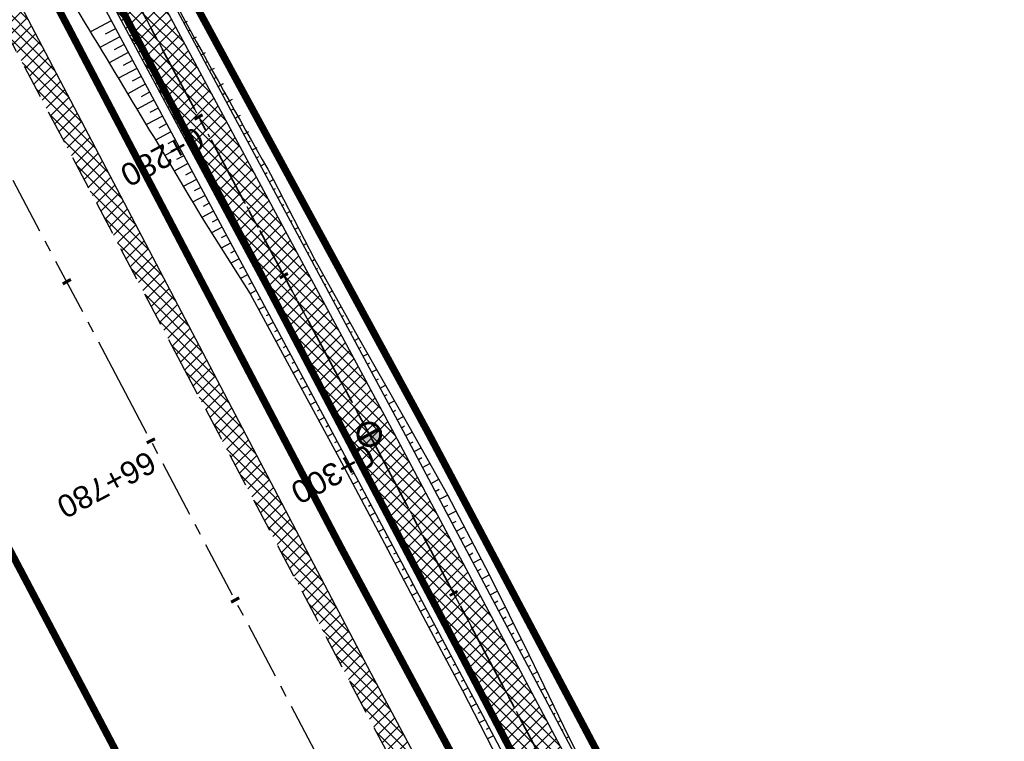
# Model space of a CAD drawing. Header units: metres. Extents: x 7529682 to 7533751, y 5721195 to 5727842.
# Tile 164 of 179: x 7529838 to 7529893, y 5727515 to 5727555. Entities that reach past the tile are written whole.
import ezdxf

# ---------------------------------------------------------------- set-up
doc = ezdxf.new("R2010")
doc.units = ezdxf.units.M
for name, pattern in [('817-dzialki-09-05-04$0$HIDDEN', [0.375, 0.25, -0.125]), ('ACAD_ISO05W100', [33, 24, -3, 0, -3, 0, -3]), ('CENTER', [50.8, 31.75, -6.35, 6.35, -6.35]), ('CENTER2', [28.575, 19.05, -3.175, 3.175, -3.175]), ('HIDDEN', [9.525, 6.35, -3.175])]:
    doc.linetypes.add(name, pattern=pattern)
for name, color, linetype in [('C-DROGI-SYTUACJA', 7, 'Continuous'), ('C-DROGI-SYTUACJA-ETYKIETY', 7, 'Continuous'), ('D-hatch-pobocza', 131, 'Continuous'), ('D-pobocza', 60, 'Continuous'), ('D-rowy', 160, 'Continuous'), ('D-skarpa', 2, 'Continuous'), ('D-skarpa-kreskowanie', 2, 'Continuous')]:
    doc.layers.add(name, color=color, linetype=linetype)
for name, color, linetype, lineweight, true_color in [('D-ewidencja-numery', 7, 'Continuous', 50, 0x40ff00), ('D-hatch-ciag-pieszo-rowerowy', 7, 'Continuous', 13, 0xff9f80), ('D-LR-etap-III', 7, '817-dzialki-09-05-04$0$HIDDEN', 50, 0x00008f)]:
    doc.layers.add(name, color=color, linetype=linetype, lineweight=lineweight, true_color=true_color)
for name, color, linetype, lineweight in [('D-krawędzie', 3, 'Continuous', 30), ('D-obrzeża', 2, 'Continuous', 30), ('D-oś', 10, 'CENTER', 30), ('D-pas-drogowy', 7, 'ACAD_ISO05W100', 50)]:
    doc.layers.add(name, color=color, linetype=linetype, lineweight=lineweight)
doc.layers.add('poprzeczki', color=7, linetype='Continuous', true_color=0x0000c7)
doc.styles.get("Standard").update_dxf_attribs({"font": 'arial.ttf'})
pattern_1 = [(45, (0, 0), (-0.33675960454, 0.33675960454), []), (135, (0, 0), (-0.33675960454, -0.33675960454), [])]

# ---------------------------------------------------------------- blocks, each defined once
blk = doc.blocks.new('AeccTickLine')
at = {"color": 0, "linetype": 'ByBlock', "lineweight": -2}
blk.add_line((0, 1), (0, -1), dxfattribs=at)
blk = doc.blocks.new('kilometraz')
at = {"linetype": 'ByBlock', "lineweight": -2}
blk.add_hatch(color=0, dxfattribs=at).paths.add_polyline_path([(0, -0.28125, 0.41421356), (0.28125, 0, 0.41421356), (0, 0.28125)])
at = {"color": 0, "linetype": 'ByBlock', "lineweight": -2}
blk.add_line((0, 0.28125), (0, -0.28125), dxfattribs=at)
blk.add_circle((0, 0), 0.28125, dxfattribs=at)

msp = doc.modelspace()

# ---------------------------------------------------------------- hatches: boundary and pattern name
at = {"layer": 'D-hatch-ciag-pieszo-rowerowy'}
h = msp.add_hatch(dxfattribs=at)
h.set_pattern_fill('ANSI37', color=256, scale=0.15, style=0)
h.set_pattern_definition(pattern_1)
edge = h.paths.add_edge_path()
edge.add_line((7529794.958, 5727650.503), (7529776.019, 5727686.408))
edge.add_line((7529776.019, 5727686.408), (7529748.844, 5727737.805))
edge.add_line((7529748.844, 5727737.805), (7529744.118, 5727746.741))
edge.add_arc((7529726.438, 5727737.391), 20, 27.8727, 44.2965)
edge.add_line((7529740.753, 5727751.358), (7529739.549, 5727752.592))
edge.add_arc((7529753.864, 5727766.559), 20, 207.9018, 224.2965, ccw=False)
edge.add_line((7529736.189, 5727757.2), (7529717.235, 5727792.995))
edge.add_line((7529717.235, 5727792.995), (7529715.008, 5727791.858))
edge.add_line((7529715.008, 5727791.858), (7529734.148, 5727755.712))
edge.add_arc((7529751.823, 5727765.071), 20, 207.9018, 224.2965)
edge.add_line((7529737.508, 5727751.104), (7529738.712, 5727749.87))
edge.add_arc((7529724.397, 5727735.903), 20, 27.8728, 44.2965, ccw=False)
edge.add_line((7529742.077, 5727745.253), (7529746.633, 5727736.639))
edge.add_line((7529746.633, 5727736.639), (7529773.808, 5727685.242))
edge.add_line((7529773.808, 5727685.242), (7529792.751, 5727649.328))
edge.add_line((7529792.751, 5727649.328), (7529811.281, 5727614.82))
edge.add_line((7529811.281, 5727614.82), (7529836.657, 5727568.297))
edge.add_line((7529836.657, 5727568.297), (7529856.555, 5727531.255))
edge.add_line((7529856.555, 5727531.255), (7529859.536, 5727525.637))
edge.add_line((7529859.536, 5727525.637), (7529862.565, 5727525.262))
edge.add_line((7529862.565, 5727525.262), (7529858.761, 5727532.432))
edge.add_line((7529858.761, 5727532.432), (7529838.856, 5727569.487))
edge.add_line((7529838.856, 5727569.487), (7529813.479, 5727616.01))
edge.add_line((7529813.479, 5727616.01), (7529794.958, 5727650.503))
h = msp.add_hatch(dxfattribs=at)
h.set_pattern_fill('ANSI37', color=256, scale=0.15, style=0)
h.set_pattern_definition(pattern_1)
h.paths.add_polyline_path([(7529994.115, 5727270.039), (7529996.409, 5727271.048), (7529995.888, 5727272.04), (7529987.333, 5727287.9), (7529970.791, 5727319.398), (7529945.39, 5727367.318), (7529919.647, 5727417.711), (7529903.693, 5727447.921), (7529879.894, 5727492.595), (7529862.565, 5727525.262), (7529859.536, 5727525.637), (7529877.686, 5727491.422), (7529901.485, 5727446.75), (7529917.429, 5727416.559), (7529943.172, 5727366.164), (7529968.58, 5727318.231), (7529985.127, 5727286.725), (7529993.681, 5727270.865)])
at = {"layer": 'D-hatch-pobocza'}
h = msp.add_hatch(dxfattribs=at)
h.set_pattern_fill('ANSI37', color=256, scale=0.15, style=0)
h.set_pattern_definition(pattern_1)
h.paths.add_polyline_path([(7529905.34, 5727429.09), (7529892.28, 5727453.58), (7529881.53, 5727473.69), (7529872.27, 5727491.4), (7529857.46, 5727519.14), (7529841.38, 5727549.79), (7529827.75, 5727575.78), (7529816.4, 5727596.89), (7529800.43, 5727627.4), (7529788.07, 5727650.98), (7529775.85, 5727673.83), (7529761.3, 5727701.31), (7529749.89, 5727722.83), (7529745.5, 5727731.66), (7529738.971, 5727744.085), (7529737.465, 5727743.316), (7529742.213, 5727734.302), (7529762.326, 5727696.274), (7529777.785, 5727667.006), (7529799.322, 5727626.3), (7529822.193, 5727583.156), (7529846.924, 5727536.347), (7529864.752, 5727502.663), (7529900.459, 5727434.965), (7529935.352, 5727369.308), (7529971.476, 5727300.786), (7529988.361, 5727268.841), (7529990.28, 5727268.6), (7529990.329, 5727268.617), (7529981.66, 5727284.96), (7529968.42, 5727309.6), (7529956.4, 5727332.85), (7529943.52, 5727357.04), (7529932.32, 5727378.32), (7529916.68, 5727408.01)])

# ---------------------------------------------------------------- linework, layer by layer
at = {"layer": 'C-DROGI-SYTUACJA', "color": 10, "linetype": 'CENTER2', "lineweight": 35, "ltscale": 0.2}
msp.add_lwpolyline([(7529714.301, 5727795.865), (7529735.169, 5727756.456, 0.071658), (7529738.529, 5727751.848), (7529739.732, 5727750.614, -0.071785), (7529743.098, 5727745.997), (7529747.739, 5727737.221), (7529774.913, 5727685.825), (7529793.855, 5727649.915), (7529812.38, 5727615.415), (7529837.757, 5727568.892), (7529857.658, 5727531.843), (7529878.79, 5727492.008), (7529902.589, 5727447.335), (7529918.538, 5727417.135), (7529944.281, 5727366.741), (7529969.685, 5727318.815), (7529986.23, 5727287.312), (7529994.785, 5727271.452), (7530014.919, 5727233.118)], format="xyb", dxfattribs=at)
at = {"layer": 'D-ewidencja-numery', "color": 12, "ltscale": 15, "true_color": 0xc70000}
msp.add_lwpolyline([(7529715.573, 5727792.968), (7529717.68, 5727794.024), (7529736.275, 5727758.647), (7529744.511, 5727750.406), (7529750.283, 5727738.55), (7529777.109, 5727687.569), (7529796.515, 5727651.33), (7529814.938, 5727616.793), (7529839.007, 5727572.304), (7529860.618, 5727532.509), (7529882.349, 5727491.504), (7529904.865, 5727449.096), (7529920.747, 5727418.885), (7529946.677, 5727368.547), (7529972.025, 5727320.573), (7529987.74, 5727290.153), (7529996.497, 5727273.662), (7530017.541, 5727234.203)], dxfattribs=at)
at = {"layer": 'D-krawędzie', "linetype": 'HIDDEN', "ltscale": 0.3}
msp.add_lwpolyline([(7529737.465, 5727743.316), (7529742.213, 5727734.302), (7529762.326, 5727696.274), (7529777.785, 5727667.006), (7529799.322, 5727626.3), (7529822.193, 5727583.156), (7529846.924, 5727536.347), (7529864.752, 5727502.663), (7529900.459, 5727434.965), (7529935.352, 5727369.308), (7529971.476, 5727300.786), (7530006.702, 5727234.141), (7530044.198, 5727163.133), (7530082.89, 5727090.2), (7530098.687, 5727060.362), (7530131.998, 5726997.21), (7530163.822, 5726937.097), (7530204.081, 5726861.013), (7530247.82, 5726778.438), (7530252.22, 5726770.26), (7530259.735, 5726756.9), (7530263.782, 5726749.287), (7530270.196, 5726737.096)], dxfattribs=at)
at = {"layer": 'D-LR-etap-III', "ltscale": 10, "flags": 128}
msp.add_lwpolyline([(7531750.474, 5723895.103, 0.4, 0.4, 0), (7531750.505, 5723895.13, 0.4, 0.4, 0), (7531682.71, 5724022.92, 0.4, 0.4, 0), (7531619.177, 5724147.204, 0.4, 0.4, 0), (7531592.309, 5724198.489, 0.4, 0.4, 0), (7531553.264, 5724272.919, 0.4, 0.4, 0), (7531504.02, 5724366.79, 0.4, 0.4, 0), (7531482.09, 5724407.62, 0.4, 0.4, 0), (7531412.35, 5724541.183, 0.4, 0.4, 0), (7531388.464, 5724586.93, 0.4, 0.4, 0), (7531345.12, 5724669.94, 0.4, 0.4, 0), (7531127.66, 5725081.67, 0.4, 0.4, 0), (7531059.253, 5725211.041, 0.4, 0.4, 0), (7531008.007, 5725307.954, 0.4, 0.4, 0), (7530964.182, 5725390.836, 0.4, 0.4, 0), (7530914.557, 5725484.684, 0.4, 0.4, 0), (7530865.243, 5725577.494, 0.4, 0.4, 0), (7530840.085, 5725624.059, 0.4, 0.4, 0), (7530802.56, 5725694.925, 0.4, 0.4, 0), (7530755.54, 5725787.51, 0.4, 0.4, 0), (7530708.718, 5725876.303, 0.4, 0.4, 0), (7530695.12, 5725902.09, 0.4, 0.4, 0), (7530642.914, 5726001.078, 0.4, 0.4, 0), (7530634.935, 5726016.147, 0.4, 0.4, 0), (7530610.82, 5726061.93, 0.4, 0.4, 0), (7530610.82, 5726061.93, 0.4, 0.4, 0), (7530607.21, 5726063.51, 0.4, 0.4, 0), (7530597.42, 5726080.68, 0.4, 0.4, 0), (7530591.16, 5726088.44, 0.4, 0.4, 0), (7530581.28, 5726107.21, 0.4, 0.4, 0), (7530571.29, 5726130.56, 0.4, 0.4, 0), (7530549.555, 5726171.527, 0.4, 0.4, 0), (7530531.014, 5726206.474, 0.4, 0.4, 0), (7530516.461, 5726236.017, 0.4, 0.4, 0), (7530500.799, 5726266.141, 0.4, 0.4, 0), (7530491.35, 5726283.94, 0.4, 0.4, 0), (7530482.4, 5726303.41, 0.4, 0.4, 0), (7530482.4, 5726303.41, 0.4, 0.4, 0), (7530450.41, 5726357.28, 0.4, 0.4, 0), (7530397.759, 5726458.5, 0.4, 0.4, 0), (7530334.708, 5726583.665, 0.4, 0.4, 0), (7530303.939, 5726645.168, 0.4, 0.4, 0), (7530300.51, 5726651.778, 0.4, 0.4, 0), (7530289.214, 5726671.967, 0.4, 0.4, 0), (7530281.54, 5726685.57, 0.4, 0.4, 0), (7530261.371, 5726724.163, 0.4, 0.4, 0), (7530254.03, 5726738.21, 0.4, 0.4, 0), (7530197.22, 5726845.06, 0.4, 0.4, 0), (7530194.71, 5726849.15, 0.4, 0.4, 0), (7530195.92, 5726850.75, 0.4, 0.4, 0), (7530170.547, 5726892.961, 0.4, 0.4, 0), (7530143.175, 5726945.066, 0.4, 0.4, 0), (7530105.06, 5727018.32, 0.4, 0.4, 0), (7530100.06, 5727027.16, 0.4, 0.4, 0), (7530062.319, 5727099.625, 0.4, 0.4, 0), (7530015.379, 5727189.42, 0.4, 0.4, 0), (7529983.208, 5727250.207, 0.4, 0.4, 0), (7529953.284, 5727306.747, 0.4, 0.4, 0), (7529900.671, 5727406.159, 0.4, 0.4, 0), (7529890.63, 5727425.131, 0.4, 0.4, 0), (7529875.155, 5727454.426, 0.4, 0.4, 0), (7529857.56, 5727487.787, 0.4, 0.4, 0), (7529835.194, 5727530.193, 0.4, 0.4, 0), (7529811.741, 5727574.662, 0.4, 0.4, 0), (7529792.102, 5727611.923, 0.4, 0.4, 0), (7529768.066, 5727657.47, 0.4, 0.4, 0), (7529755.211, 5727682.131, 0.4, 0.4, 0), (7529753.31, 5727681.13, 0.4, 0.4, 0), (7529739.21, 5727707.77, 0.4, 0.4, 0), (7529735.395, 5727711.252, 0.4, 0.4, 0), (7529725.42, 5727730.2, 0.4, 0.4, 0), (7529723.55, 5727729.88, 0.4, 0.4, 0), (7529695.567, 5727782.932, 0.4, 0.4, 0), (7529717.68, 5727794.024, 0.4, 0.4, 0), (7529736.275, 5727758.647, 0.4, 0.4, 0), (7529736.275, 5727758.647, 0.4, 0.4, 0), (7529744.511, 5727750.406, 0.4, 0.4, 0), (7529744.511, 5727750.406, 0.4, 0.4, 0), (7529750.283, 5727738.55, 0.4, 0.4, 0), (7529777.109, 5727687.569, 0.4, 0.4, 0), (7529796.515, 5727651.33, 0.4, 0.4, 0), (7529814.938, 5727616.793, 0.4, 0.4, 0), (7529839.007, 5727572.304, 0.4, 0.4, 0), (7529860.618, 5727532.509, 0.4, 0.4, 0), (7529882.349, 5727491.504, 0.4, 0.4, 0), (7529904.865, 5727449.096, 0.4, 0.4, 0), (7529920.747, 5727418.885, 0.4, 0.4, 0), (7529946.677, 5727368.547, 0.4, 0.4, 0), (7529972.025, 5727320.573, 0.4, 0.4, 0), (7529987.74, 5727290.153, 0.4, 0.4, 0), (7529996.497, 5727273.662, 0.4, 0.4, 0), (7530017.541, 5727234.203, 0.4, 0.4, 0), (7530033.054, 5727204.864, 0.4, 0.4, 0), (7530051.623, 5727170.223, 0.4, 0.4, 0), (7530069.277, 5727137.016, 0.4, 0.4, 0), (7530089.385, 5727097.534, 0.4, 0.4, 0), (7530109.713, 5727060.747, 0.4, 0.4, 0), (7530136.77, 5727011.64, 0.4, 0.4, 0), (7530162.447, 5726962.744, 0.4, 0.4, 0), (7530187.674, 5726916.992, 0.4, 0.4, 0), (7530207.821, 5726879.335, 0.4, 0.4, 0), (7530230.626, 5726834.519, 0.4, 0.4, 0), (7530262.288, 5726776.618, 0.4, 0.4, 0), (7530277.51, 5726760.213, 0.4, 0.4, 0), (7530286.037, 5726744.107, 0.4, 0.4, 0), (7530288.097, 5726735.884, 0.4, 0.4, 0), (7530290.394, 5726725.047, 0.4, 0.4, 0), (7530296.177, 5726713.583, 0.4, 0.4, 0), (7530302.726, 5726701.182, 0.4, 0.4, 0), (7530325.685, 5726657.466, 0.4, 0.4, 0), (7530343.244, 5726623.649, 0.4, 0.4, 0), (7530360.23, 5726591.747, 0.4, 0.4, 0), (7530383.209, 5726548.059, 0.4, 0.4, 0), (7530406.018, 5726503.606, 0.4, 0.4, 0), (7530427.465, 5726462.62, 0.4, 0.4, 0), (7530447.928, 5726424.388, 0.4, 0.4, 0), (7530471.127, 5726379.921, 0.4, 0.4, 0), (7530490.501, 5726343.033, 0.4, 0.4, 0), (7530509.499, 5726306.733, 0.4, 0.4, 0), (7530529.89, 5726267.244, 0.4, 0.4, 0), (7530543.852, 5726238.99, 0.4, 0.4, 0), (7530554.809, 5726218.944, 0.4, 0.4, 0), (7530559.027, 5726212.223, 0.4, 0.4, 0), (7530563.061, 5726206.41, 0.4, 0.4, 0), (7530566.934, 5726200.464, 0.4, 0.4, 0), (7530569.771, 5726194.902, 0.4, 0.4, 0), (7530571.473, 5726191.282, 0.4, 0.4, 0), (7530572.839, 5726188.025, 0.4, 0.4, 0), (7530575.295, 5726182.035, 0.4, 0.4, 0), (7530579.737, 5726173.306, 0.4, 0.4, 0), (7530583.3, 5726167.41, 0.4, 0.4, 0), (7530593.4, 5726163.33, 0.4, 0.4, 0), (7530598.618, 5726155.264, 0.4, 0.4, 0), (7530608.258, 5726140.497, 0.4, 0.4, 0), (7530603.27, 5726136.83, 0.4, 0.4, 0), (7530606.53, 5726131.84, 0.4, 0.4, 0), (7530604.239, 5726124.217, 0.4, 0.4, 0), (7530605.847, 5726121.63, 0.4, 0.4, 0), (7530608.972, 5726116.164, 0.4, 0.4, 0), (7530618.114, 5726097.791, 0.4, 0.4, 0), (7530651.213, 5726034.96, 0.4, 0.4, 0), (7530670.244, 5725998.611, 0.4, 0.4, 0), (7530698.075, 5725945.953, 0.4, 0.4, 0), (7530716.506, 5725911.305, 0.4, 0.4, 0), (7530735.223, 5725875.667, 0.4, 0.4, 0), (7530752.504, 5725842.155, 0.4, 0.4, 0), (7530778.311, 5725793.501, 0.4, 0.4, 0), (7530797.5, 5725756.382, 0.4, 0.4, 0), (7530812.519, 5725728.289, 0.4, 0.4, 0), (7530820.039, 5725713.16, 0.4, 0.4, 0), (7530822.422, 5725710.194, 0.4, 0.4, 0), (7530833.155, 5725688.801, 0.4, 0.4, 0), (7530849.629, 5725656.159, 0.4, 0.4, 0), (7530867.983, 5725621.964, 0.4, 0.4, 0), (7530872.63, 5725612.888, 0.4, 0.4, 0), (7530880.354, 5725597.595, 0.4, 0.4, 0), (7530883.839, 5725593.389, 0.4, 0.4, 0), (7530891.782, 5725587.763, 0.4, 0.4, 0), (7530895.039, 5725584.281, 0.4, 0.4, 0), (7530897.034, 5725580.941, 0.4, 0.4, 0), (7530900.952, 5725579.946, 0.4, 0.4, 0), (7530904.81, 5725571.977, 0.4, 0.4, 0), (7530903.682, 5725568.566, 0.4, 0.4, 0), (7530908.901, 5725558.845, 0.4, 0.4, 0), (7530910.252, 5725545.672, 0.4, 0.4, 0), (7530912.873, 5725538.646, 0.4, 0.4, 0), (7530945.278, 5725478.464, 0.4, 0.4, 0), (7530959.692, 5725450.246, 0.4, 0.4, 0), (7531002.827, 5725368.192, 0.4, 0.4, 0), (7531044.704, 5725290.314, 0.4, 0.4, 0), (7531064.099, 5725253.213, 0.4, 0.4, 0), (7531083.01, 5725216.678, 0.4, 0.4, 0), (7531113.013, 5725158.466, 0.4, 0.4, 0), (7531137.364, 5725113.071, 0.4, 0.4, 0), (7531150.831, 5725086.712, 0.4, 0.4, 0), (7531159.746, 5725076.641, 0.4, 0.4, 0), (7531166.31, 5725074.58, 0.4, 0.4, 0), (7531172.29, 5725062.58, 0.4, 0.4, 0), (7531170.59, 5725055.606, 0.4, 0.4, 0), (7531173.733, 5725044.081, 0.4, 0.4, 0), (7531215.342, 5724964.86, 0.4, 0.4, 0), (7531238.054, 5724921.685, 0.4, 0.4, 0), (7531262.39, 5724875.283, 0.4, 0.4, 0), (7531295.587, 5724811.266, 0.4, 0.4, 0), (7531348.488, 5724712.363, 0.4, 0.4, 0), (7531363.741, 5724682.684, 0.4, 0.4, 0), (7531366.987, 5724675.865, 0.4, 0.4, 0), (7531382.541, 5724646.111, 0.4, 0.4, 0), (7531401.299, 5724610.875, 0.4, 0.4, 0), (7531428.965, 5724558.862, 0.4, 0.4, 0), (7531449.111, 5724520.398, 0.4, 0.4, 0), (7531477.293, 5724465.831, 0.4, 0.4, 0), (7531500.996, 5724421.113, 0.4, 0.4, 0), (7531512.122, 5724400.549, 0.4, 0.4, 0), (7531513.782, 5724396.757, 0.4, 0.4, 0), (7531526.32, 5724379.39, 0.4, 0.4, 0), (7531566.784, 5724302.736, 0.4, 0.4, 0), (7531612.277, 5724225.61, 0.4, 0.4, 0), (7531620.493, 5724210.548, 0.4, 0.4, 0), (7531631.578, 5724196.258, 0.4, 0.4, 0), (7531653.484, 5724152.434, 0.4, 0.4, 0), (7531661.151, 5724128.494, 0.4, 0.4, 0), (7531673.881, 5724101.186, 0.4, 0.4, 0), (7531684.691, 5724081.184, 0.4, 0.4, 0), (7531699.212, 5724051.17, 0.4, 0.4, 0), (7531704.034, 5724040.584, 0.4, 0.4, 0), (7531704.034, 5724040.584, 0.4, 0.4, 0), (7531703.913, 5724037.17, 0.4, 0.4, 0), (7531736.42, 5723969.232, 0.4, 0.4, 0), (7531738.285, 5723967.699, 0.4, 0.4, 0), (7531742.181, 5723962.346, 0.4, 0.4, 0), (7531744.286, 5723958.616, 0.4, 0.4, 0), (7531755.393, 5723944.193, 0.4, 0.4, 0), (7531758.69, 5723936.76, 0.4, 0.4, 0), (7531780.08, 5723929.25, 0.4, 0.4, 0), (7531792.612, 5723906.338, 0.4, 0.4, 0), (7531792.612, 5723906.338, 0.4, 0.4, 0), (7531756.962, 5723883.055, 0.4, 0.4, 0), (7531750.46, 5723895.13, 0.4, 0.4, 0), (7531750.46, 5723895.13, 0, 0, 0)], format="xyseb", dxfattribs=at)
at = {"layer": 'D-obrzeża'}
for points in [[(7529996.408, 5727271.05), (7529995.888, 5727272.04), (7529987.333, 5727287.9), (7529970.791, 5727319.398), (7529945.39, 5727367.318), (7529919.647, 5727417.711), (7529903.693, 5727447.921), (7529879.894, 5727492.595), (7529858.761, 5727532.432), (7529838.856, 5727569.487), (7529813.479, 5727616.01), (7529794.958, 5727650.503), (7529776.019, 5727686.408), (7529748.844, 5727737.805), (7529744.118, 5727746.741, 0.071785), (7529740.753, 5727751.358), (7529739.549, 5727752.592, -0.071658), (7529736.189, 5727757.2), (7529717.235, 5727792.995)], [(7530013.813, 5727232.534), (7529993.681, 5727270.865), (7529985.127, 5727286.725), (7529968.58, 5727318.231), (7529943.172, 5727366.164), (7529917.429, 5727416.559), (7529901.485, 5727446.75), (7529877.686, 5727491.422), (7529856.555, 5727531.255), (7529836.657, 5727568.297), (7529811.281, 5727614.82), (7529792.751, 5727649.328), (7529773.808, 5727685.242), (7529746.633, 5727736.639), (7529746.633, 5727736.639), (7529742.077, 5727745.253, 0.071785), (7529738.712, 5727749.87), (7529737.508, 5727751.104, -0.071658), (7529734.148, 5727755.712), (7529715.008, 5727791.858)]]:
    msp.add_lwpolyline(points, format="xyb", dxfattribs=at)
at = {"layer": 'D-oś', "ltscale": 0.1}
msp.add_lwpolyline([(7530260.688, 5726747.65), (7530256.664, 5726755.22), (7530249.153, 5726768.573), (7530244.732, 5726776.79), (7530200.988, 5726859.376), (7530160.728, 5726935.459), (7530128.903, 5726995.575), (7530095.593, 5727058.727), (7530079.798, 5727088.56), (7530041.105, 5727161.496), (7530003.607, 5727232.506), (7529968.381, 5727299.153), (7529932.259, 5727367.671), (7529897.365, 5727433.327), (7529861.657, 5727501.028), (7529843.829, 5727534.712), (7529819.1, 5727581.518), (7529796.228, 5727624.663), (7529774.69, 5727665.371), (7529759.232, 5727694.637), (7529739.12, 5727732.663), (7529700.238, 5727806.043)], dxfattribs=at)
at = {"layer": 'D-oś', "ltscale": 0.03}
msp.add_lwpolyline([(7529714.301, 5727795.865), (7529735.169, 5727756.456, 0.071658), (7529738.529, 5727751.848), (7529739.732, 5727750.614, -0.071785), (7529743.098, 5727745.997), (7529747.739, 5727737.221), (7529774.913, 5727685.825), (7529793.855, 5727649.915), (7529812.38, 5727615.415), (7529837.757, 5727568.892), (7529857.658, 5727531.843), (7529878.79, 5727492.008), (7529902.589, 5727447.335), (7529918.538, 5727417.135), (7529944.281, 5727366.741), (7529969.685, 5727318.815), (7529986.23, 5727287.312), (7529994.785, 5727271.452), (7530014.919, 5727233.118)], format="xyb", dxfattribs=at)
at = {"layer": 'D-pas-drogowy', "ltscale": 0.2, "flags": 128}
msp.add_lwpolyline([(7531633.019, 5724182.834, 0.4, 0.4, 0), (7531617.559, 5724211.608, 0.4, 0.4, 0), (7531566.784, 5724302.736, 0.4, 0.4, 0), (7531538.419, 5724356.47, 0.4, 0.4, 0), (7531526.32, 5724379.39, 0.4, 0.4, 0), (7531516.102, 5724393.607, 0.4, 0.4, 0.001485), (7531513.78, 5724396.838, 0.4, 0.4, 0), (7531501.87, 5724413.41, 0.4, 0.4, 0), (7531474.926, 5724464.508, 0.4, 0.4, 0), (7531446.2, 5724518.992, 0.4, 0.4, 0), (7531424.962, 5724559.262, 0.4, 0.4, 0), (7531398.444, 5724609.566, 0.4, 0.4, 0), (7531379.647, 5724645.216, 0.4, 0.4, 0), (7531365.23, 5724672.56, 0.4, 0.4, 0), (7531341.306, 5724717.915, 0.4, 0.4, 0), (7531312.9, 5724771.789, 0.4, 0.4, 0), (7531292.591, 5724810.307, 0.4, 0.4, 0), (7531259.392, 5724873.271, 0.4, 0.4, 0), (7531233.74, 5724921.923, 0.4, 0.4, 0), (7531203.073, 5724980.092, 0.4, 0.4, 0), (7531173.471, 5725036.225, 0.4, 0.4, 0), (7531168.27, 5725046.09, 0.4, 0.4, 0), (7531172.29, 5725062.58, 0.4, 0.4, 0), (7531166.31, 5725074.58, 0.4, 0.4, 0), (7531150.32, 5725079.6, 0.4, 0.4, 0), (7531141.5, 5725096.43, 0.4, 0.4, 0), (7531109.312, 5725157.814, 0.4, 0.4, 0), (7531086.641, 5725201.048, 0.4, 0.4, 0), (7531059.198, 5725253.384, 0.4, 0.4, 0), (7531028.207, 5725312.489, 0.4, 0.4, 0), (7530999.105, 5725367.99, 0.4, 0.4, 0), (7530956.248, 5725449.725, 0.4, 0.4, 0), (7530924.398, 5725510.464, 0.4, 0.4, 0), (7530897.51, 5725561.74, 0.4, 0.4, 0), (7530894.46, 5725566.14, 0.4, 0.4, 0), (7530892.16, 5725570.49, 0.4, 0.4, 0), (7530869.363, 5725613.307, 0.4, 0.4, 0), (7530861.694, 5725627.705, 0.4, 0.4, 0), (7530852.74, 5725644.52, 0.4, 0.4, 0), (7530831.51, 5725684.2, 0.4, 0.4, 0), (7530811.13, 5725722.52, 0.4, 0.4, 0), (7530792.348, 5725757.941, 0.4, 0.4, 0), (7530768.03, 5725803.8, 0.4, 0.4, 0), (7530748.769, 5725840.179, 0.4, 0.4, 0), (7530727.7, 5725879.97, 0.4, 0.4, 0), (7530712.098, 5725909.545, 0.4, 0.4, 0), (7530693.644, 5725944.645, 0.4, 0.4, 0), (7530665.702, 5725997.539, 0.4, 0.4, 0), (7530641.76, 5726042.88, 0.4, 0.4, 0), (7530616.5, 5726091.48, 0.4, 0.4, 0), (7530604.628, 5726114.32, 0.4, 0.4, -0.007763), (7530602.5, 5726118.43, 0.4, 0.4, 0), (7530603.992, 5726123.395, 0.4, 0.4, 0), (7530606.53, 5726131.84, 0.4, 0.4, 0), (7530603.27, 5726136.83, 0.4, 0.4, 0), (7530593.776, 5726151.369, 0.4, 0.4, 0), (7530590.203, 5726156.84, 0.4, 0.4, 0), (7530583.3, 5726167.41, 0.4, 0.4, 0), (7530580.578, 5726170.428, 0.4, 0.4, 0), (7530575.85, 5726175.67, 0.4, 0.4, 0), (7530569.01, 5726186.66, 0.4, 0.4, 0), (7530562.555, 5726199.189, 0.4, 0.4, 0), (7530555.67, 5726211.39, 0.4, 0.4, 0), (7530548.29, 5726224.23, 0.4, 0.4, 0), (7530540.58, 5726237.71, 0.4, 0.4, 0), (7530532.68, 5726252.65, 0.4, 0.4, 0), (7530524.06, 5726269.35, 0.4, 0.4, 0), (7530502.82, 5726309.91, 0.4, 0.4, 0), (7530488.83, 5726336.63, 0.4, 0.4, 0), (7530466.03, 5726380.16, 0.4, 0.4, 0), (7530438.47, 5726432.77, 0.4, 0.4, 0), (7530424.53, 5726459.09, 0.4, 0.4, 0), (7530401.63, 5726502.97, 0.4, 0.4, 0), (7530383.38, 5726538.06, 0.4, 0.4, 0), (7530353.97, 5726593.52, 0.4, 0.4, 0), (7530338.47, 5726622.74, 0.4, 0.4, 0), (7530322.01, 5726653.88, 0.4, 0.4, 0), (7530297.54, 5726700.33, 0.4, 0.4, 0), (7530287.38, 5726719.6, 0.4, 0.4, 0), (7530285.95, 5726722.316, 0.4, 0.4, 0), (7530280.26, 5726733.12, 0.4, 0.4, 0), (7530266.73, 5726758.74, 0.4, 0.4, 0), (7530260.42, 5726770.47, 0.4, 0.4, 0), (7530253.25, 5726783.82, 0.4, 0.4, 0), (7530244.95, 5726799.33, 0.4, 0.4, 0), (7530239.39, 5726808.49, 0.4, 0.4, 0), (7530238.29, 5726807.9, 0.4, 0.4, 0), (7530218.11, 5726850.67, 0.4, 0.4, 0), (7530175.907, 5726928.168, 0.4, 0.4, 0), (7530096.68, 5727076.15, 0.4, 0.4, 0), (7530094.68, 5727079.89, 0.4, 0.4, 0), (7530064.597, 5727135.523, 0.4, 0.4, 0), (7530046.731, 5727168.892, 0.4, 0.4, 0), (7530025.803, 5727208.461, 0.4, 0.4, 0), (7530012.847, 5727232.979, 0.4, 0.4, 0), (7529994.15, 5727268.45, 0.4, 0.4, 0), (7529981.671, 5727291.93, 0.4, 0.4, 0), (7529949.89, 5727351.73, 0.4, 0.4, 0), (7529924.75, 5727399.03, 0.4, 0.4, 0), (7529915.516, 5727417.1, 0.4, 0.4, 0), (7529885.83, 5727475.19, 0.4, 0.4, 0), (7529862.56, 5727519.97, 0.4, 0.4, 0), (7529852.985, 5727538.191, 0.4, 0.4, 0), (7529836.513, 5727569.511, 0.4, 0.4, 0), (7529815.369, 5727609.141, 0.4, 0.4, 0), (7529792.795, 5727651.247, 0.4, 0.4, 0), (7529774.199, 5727685.858, 0.4, 0.4, 0), (7529746.966, 5727736.059, 0.4, 0.4, 0), (7529733.92, 5727757.62, 0.4, 0.4, 0), (7529708.607, 5727806.389, 0.4, 0.4, 0), (7529688.492, 5727796.345, 0.4, 0.4, 0), (7529723.55, 5727729.88, 0.4, 0.4, 0), (7529725.42, 5727730.2, 0.4, 0.4, 0), (7529735.38, 5727711.28, 0.4, 0.4, 0), (7529739.21, 5727707.77, 0.4, 0.4, 0), (7529753.31, 5727681.13, 0.4, 0.4, 0), (7529755.178, 5727682.114, 0.4, 0.4, 0), (7529792.102, 5727611.923, 0.4, 0.4, 0), (7529811.741, 5727574.662, 0.4, 0.4, 0), (7529835.194, 5727530.193, 0.4, 0.4, 0), (7529857.56, 5727487.787, 0.4, 0.4, 0), (7529875.155, 5727454.426, 0.4, 0.4, 0), (7529890.63, 5727425.131, 0.4, 0.4, 0), (7529900.671, 5727406.159, 0.4, 0.4, 0), (7529953.284, 5727306.747, 0.4, 0.4, 0), (7529983.208, 5727250.207, 0.4, 0.4, 0), (7530015.379, 5727189.42, 0.4, 0.4, 0), (7530062.319, 5727099.625, 0.4, 0.4, 0), (7530100.06, 5727027.16, 0.4, 0.4, 0), (7530105.06, 5727018.32, 0.4, 0.4, 0), (7530143.175, 5726945.066, 0.4, 0.4, 0), (7530170.547, 5726892.961, 0.4, 0.4, 0), (7530195.92, 5726850.75, 0.4, 0.4, 0), (7530194.71, 5726849.15, 0.4, 0.4, 0), (7530197.22, 5726845.06, 0.4, 0.4, 0), (7530254.03, 5726738.21, 0.4, 0.4, 0), (7530261.371, 5726724.163, 0.4, 0.4, 0), (7530281.54, 5726685.57, 0.4, 0.4, 0), (7530289.214, 5726671.967, 0.4, 0.4, 0), (7530300.51, 5726651.778, 0.4, 0.4, 0), (7530303.939, 5726645.168, 0.4, 0.4, 0), (7530334.708, 5726583.665, 0.4, 0.4, 0), (7530397.759, 5726458.5, 0.4, 0.4, 0), (7530450.41, 5726357.28, 0.4, 0.4, 0), (7530482.4, 5726303.41, 0.4, 0.4, 0), (7530483.688, 5726301.003, 0.4, 0.4, 0), (7530491.35, 5726283.94, 0.4, 0.4, 0), (7530512.67, 5726243.78, 0.4, 0.4, 0), (7530529.43, 5726209.46, 0.4, 0.4, 0), (7530571.29, 5726130.56, 0.4, 0.4, 0), (7530581.28, 5726107.21, 0.4, 0.4, 0), (7530591.16, 5726088.44, 0.4, 0.4, 0), (7530597.42, 5726080.68, 0.4, 0.4, 0), (7530607.21, 5726063.51, 0.4, 0.4, 0), (7530610.82, 5726061.93, 0.4, 0.4, 0), (7530634.935, 5726016.147, 0.4, 0.4, 0), (7530642.914, 5726001.078, 0.4, 0.4, 0), (7530695.12, 5725902.09, 0.4, 0.4, 0), (7530708.718, 5725876.303, 0.4, 0.4, 0), (7530755.54, 5725787.51, 0.4, 0.4, 0), (7530802.56, 5725694.925, 0.4, 0.4, 0), (7530840.085, 5725624.059, 0.4, 0.4, 0), (7530865.243, 5725577.494, 0.4, 0.4, 0), (7530914.557, 5725484.684, 0.4, 0.4, 0), (7530964.182, 5725390.836, 0.4, 0.4, 0), (7531008.007, 5725307.954, 0.4, 0.4, 0), (7531059.253, 5725211.041, 0.4, 0.4, 0), (7531127.66, 5725081.67, 0.4, 0.4, 0), (7531345.12, 5724669.94, 0.4, 0.4, 0), (7531388.464, 5724586.93, 0.4, 0.4, 0), (7531412.35, 5724541.183, 0.4, 0.4, 0), (7531482.09, 5724407.62, 0.4, 0.4, 0), (7531504.02, 5724366.79, 0.4, 0.4, 0), (7531519.374, 5724337.52, 0.4, 0.4, 0), (7531563.749, 5724252.932, 0.4, 0.4, 0), (7531602.175, 5724179.681, 0.4, 0.4, 0), (7531619.177, 5724147.204, 0.4, 0.4, 0), (7531625.038, 5724135.635, 0.4, 0.4, 0), (7531656.796, 5724073.316, 0.4, 0.4, 0), (7531675.12, 5724037.36, 0.4, 0.4, 0), (7531682.71, 5724022.92, 0.4, 0.4, 0), (7531705.565, 5723979.811, 0.4, 0.4, 0), (7531736.606, 5723921.262, 0.4, 0.4, 0), (7531750.46, 5723895.13, 0.4, 0.4, 0), (7531740.77, 5723886.56, 0.4, 0.4, 0), (7531732.86, 5723885, 0.4, 0.4, 0), (7531722.18, 5723887.77, 0.4, 0.4, 0), (7531729.87, 5723862.17, 0.4, 0.4, 0), (7531742.92, 5723861.93, 0.4, 0.4, 0), (7531763.71, 5723859.52, 0.4, 0.4, 0), (7531768.42, 5723854.12, 0.4, 0.4, 0), (7531787.42, 5723817.97, 0.4, 0.4, 0), (7531795.57, 5723809.82, 0.4, 0.4, 0), (7531816.347, 5723819.85, 0.4, 0.4, 0), (7531816.347, 5723819.85, 0.4, 0.4, 0), (7531805.06, 5723843.23, 0.4, 0.4, 0), (7531803.61, 5723886.23, 0.4, 0.4, 0), (7531803.61, 5723886.23, 0.4, 0.4, 0), (7531780.08, 5723929.25, 0.4, 0.4, 0), (7531758.69, 5723936.76, 0.4, 0.4, 0), (7531749.359, 5723946.412, 0.4, 0.4, 0), (7531742.71, 5723953.29, 0.4, 0.4, 0), (7531735.177, 5723967.878, 0.4, 0.4, 0), (7531722.37, 5723992.68, 0.4, 0.4, 0), (7531705.042, 5724030.886, 0.4, 0.4, 0), (7531699.47, 5724043.17, 0.4, 0.4, 0), (7531692.69, 5724058.11, 0.4, 0.4, 0), (7531679.672, 5724084.017, 0.4, 0.4, 0), (7531674.55, 5724094.21, 0.4, 0.4, 0), (7531666.633, 5724114.003, 0.4, 0.4, 0), (7531649, 5724153.82, 0.4, 0.4, 0), (7531641.49, 5724149.34, 0.4, 0.4, 0), (7531626.04, 5724179.34, 0.4, 0.4, 0), (7531633.03, 5724182.84, 0, 0, 0)], format="xyseb", dxfattribs=at)
at = {"layer": 'D-pobocza'}
for points in [[(7529719.962, 5727788.914), (7529736.631, 5727757.434, 0.071658), (7529739.907, 5727752.941), (7529741.111, 5727751.707, -0.071785), (7529744.56, 5727746.975), (7529749.286, 5727738.039), (7529776.461, 5727686.642), (7529795.4, 5727650.738), (7529813.919, 5727616.248), (7529839.296, 5727569.725), (7529859.202, 5727532.667), (7529880.335, 5727492.83), (7529904.135, 5727448.155), (7529920.091, 5727417.942), (7529945.833, 5727367.549), (7529971.233, 5727319.631), (7529987.775, 5727288.135), (7529996.33, 5727272.275), (7529996.866, 5727271.253)], [(7529718.045, 5727785.054), (7529733.706, 5727755.478, 0.071658), (7529737.151, 5727750.754), (7529738.354, 5727749.521, -0.071785), (7529741.635, 5727745.019), (7529746.191, 5727736.405), (7529773.366, 5727685.008), (7529792.31, 5727649.093), (7529810.841, 5727614.582), (7529836.218, 5727568.059), (7529856.114, 5727531.019), (7529877.245, 5727491.187), (7529901.043, 5727446.515), (7529916.985, 5727416.328), (7529942.728, 5727365.933), (7529968.137, 5727317.998), (7529984.685, 5727286.49), (7529993.24, 5727270.63), (7529993.656, 5727269.837)]]:
    msp.add_lwpolyline(points, format="xyb", dxfattribs=at)
at = {"layer": 'D-pobocza', "linetype": 'ByBlock'}
msp.add_lwpolyline([(7529990.329, 5727268.617), (7529981.66, 5727284.96), (7529968.42, 5727309.6), (7529956.4, 5727332.85), (7529943.52, 5727357.04), (7529932.32, 5727378.32), (7529916.68, 5727408.01), (7529905.34, 5727429.09), (7529892.28, 5727453.58), (7529881.53, 5727473.69), (7529872.27, 5727491.4), (7529857.46, 5727519.14), (7529841.38, 5727549.79), (7529827.75, 5727575.78), (7529816.4, 5727596.89), (7529800.43, 5727627.4), (7529788.07, 5727650.98), (7529775.85, 5727673.83), (7529761.3, 5727701.31), (7529749.89, 5727722.83), (7529745.5, 5727731.66), (7529738.971, 5727744.085), (7529737.465, 5727743.316)], dxfattribs=at)
at = {"layer": 'D-rowy', "linetype": 'HIDDEN', "ltscale": 0.1, "const_width": 0.4, "flags": 128}
msp.add_lwpolyline([(7530210.965, 5726857.162), (7530158.809, 5726954.52), (7530122.465, 5727022.753), (7530095.922, 5727072.859), (7530086.314, 5727091.113), (7530063.16, 5727134.709), (7530033.596, 5727190.759), (7530021.34, 5727213.676), (7530002.619, 5727249.036), (7529995.396, 5727262.503), (7529988.789, 5727275.206), (7529976.334, 5727299.006), (7529958.125, 5727333.488), (7529939.362, 5727369.129), (7529923.146, 5727399.734), (7529918.219, 5727408.985), (7529909.126, 5727427.527), (7529905.376, 5727434.673), (7529896.192, 5727451.152), (7529887.557, 5727467.231), (7529877.124, 5727486.657), (7529866.166, 5727506.778), (7529855.76, 5727526.176), (7529840.707, 5727554.898), (7529824.518, 5727585.588), (7529810.515, 5727612.292), (7529795.682, 5727640.077), (7529780.379, 5727668.69), (7529772.315, 5727684.078), (7529762.635, 5727702.447), (7529747.007, 5727732.117), (7529740.676, 5727744.954)], dxfattribs=at)
at = {"layer": 'D-skarpa', "linetype": 'Continuous'}
for points in [[(7529842.461, 5727564.143, 0.009715), (7529852.031, 5727546.581), (7529854.314, 5727542.131), (7529856.769, 5727537.774), (7529859.24, 5727533.426), (7529859.559, 5727532.864), (7529861.694, 5727529.055), (7529864.005, 5727524.621), (7529866.232, 5727520.143), (7529868.41, 5727515.638), (7529870.683, 5727511.184), (7529873.147, 5727506.579), (7529875.35, 5727502.34, 0.007923), (7529880.287, 5727493.639), (7529880.656, 5727492.999), (7529882.731, 5727489.28), (7529885.097, 5727484.875), (7529888.098, 5727479.228), (7529889.587, 5727475.936), (7529891.669, 5727471.896, -0.002496)], [(7529840.326, 5727557.321, -0.001967), (7529848.058, 5727544.446), (7529850.748, 5727540.216), (7529855.811, 5727530.851), (7529857.855, 5727527.019), (7529860.175, 5727522.59), (7529862.537, 5727518.183), (7529864.824, 5727513.736), (7529866.504, 5727508.967), (7529868.787, 5727504.266), (7529870.982, 5727500.023, 0.000301), (7529875.512, 5727491.106), (7529875.854, 5727490.451), (7529877.84, 5727486.674), (7529882.492, 5727477.822), (7529883.147, 5727476.59), (7529885.076, 5727473.533)]]:
    msp.add_lwpolyline(points, format="xyb", dxfattribs=at)
at = {"layer": 'D-skarpa-kreskowanie', "linetype": 'Continuous'}
for p, q in [((7529843.037, 5727555.364, 108.311), (7529841.887, 5727554.745, 107.44)), ((7529843.274, 5727554.923, 108.31), (7529842.71, 5727554.62, 107.883)), ((7529847.076, 5727555.241, 108.438), (7529847.275, 5727555.348, 108.287)), ((7529847.313, 5727554.801, 108.437), (7529847.418, 5727554.857, 108.357)), ((7529843.51, 5727554.483, 108.309), (7529842.405, 5727553.889, 107.473)), ((7529847.549, 5727554.36, 108.436), (7529847.773, 5727554.48, 108.267)), ((7529843.747, 5727554.042, 108.309), (7529843.206, 5727553.751, 107.899)), ((7529847.786, 5727553.92, 108.436), (7529847.904, 5727553.983, 108.347)), ((7529843.984, 5727553.602, 108.308), (7529842.924, 5727553.033, 107.506)), ((7529848.022, 5727553.479, 108.435), (7529848.27, 5727553.612, 108.248)), ((7529844.457, 5727552.721, 108.307), (7529843.439, 5727552.174, 107.537)), ((7529844.22, 5727553.161, 108.307), (7529843.701, 5727552.882, 107.914)), ((7529848.259, 5727553.039, 108.434), (7529848.389, 5727553.108, 108.336)), ((7529848.496, 5727552.598, 108.434), (7529848.767, 5727552.744, 108.228)), ((7529844.693, 5727552.28, 108.306), (7529844.195, 5727552.013, 107.929)), ((7529848.732, 5727552.158, 108.433), (7529848.874, 5727552.234, 108.326)), ((7529844.93, 5727551.84, 108.305), (7529843.955, 5727551.316, 107.567)), ((7529848.969, 5727551.717, 108.432), (7529849.264, 5727551.876, 108.209)), ((7529845.167, 5727551.399, 108.305), (7529844.69, 5727551.143, 107.943)), ((7529849.206, 5727551.277, 108.432), (7529849.359, 5727551.359, 108.315)), ((7529845.403, 5727550.959, 108.304), (7529844.47, 5727550.458, 107.598)), ((7529845.64, 5727550.518, 108.303), (7529845.184, 5727550.273, 107.958)), ((7529849.442, 5727550.836, 108.431), (7529849.76, 5727551.007, 108.19)), ((7529845.877, 5727550.078, 108.303), (7529844.986, 5727549.599, 107.628)), ((7529849.679, 5727550.396, 108.43), (7529849.834, 5727550.479, 108.313)), ((7529849.915, 5727549.955, 108.43), (7529850.217, 5727550.117, 108.202)), ((7529846.113, 5727549.637, 108.302), (7529845.678, 5727549.404, 107.973)), ((7529850.152, 5727549.515, 108.429), (7529850.299, 5727549.594, 108.318)), ((7529846.35, 5727549.197, 108.301), (7529845.501, 5727548.741, 107.659)), ((7529850.389, 5727549.074, 108.428), (7529850.673, 5727549.227, 108.213)), ((7529846.823, 5727548.316, 108.3), (7529846.013, 5727547.881, 107.687)), ((7529846.586, 5727548.756, 108.301), (7529846.172, 5727548.534, 107.987)), ((7529850.625, 5727548.634, 108.428), (7529850.763, 5727548.708, 108.323)), ((7529850.862, 5727548.193, 108.427), (7529851.13, 5727548.337, 108.224)), ((7529847.06, 5727547.876, 108.299), (7529846.664, 5727547.663, 108)), ((7529851.098, 5727547.753, 108.426), (7529851.228, 5727547.823, 108.328)), ((7529847.296, 5727547.435, 108.298), (7529846.525, 5727547.021, 107.715)), ((7529851.335, 5727547.313, 108.426), (7529851.586, 5727547.447, 108.236)), ((7529847.533, 5727546.995, 108.298), (7529847.157, 5727546.793, 108.013)), ((7529851.572, 5727546.872, 108.425), (7529851.693, 5727546.937, 108.333)), ((7529847.769, 5727546.554, 108.297), (7529847.037, 5727546.161, 107.743)), ((7529851.808, 5727546.432, 108.424), (7529852.042, 5727546.557, 108.247)), ((7529848.243, 5727545.673, 108.296), (7529847.549, 5727545.301, 107.771)), ((7529848.006, 5727546.114, 108.296), (7529847.649, 5727545.922, 108.027)), ((7529852.045, 5727545.991, 108.424), (7529852.158, 5727546.052, 108.338)), ((7529852.281, 5727545.551, 108.423), (7529852.499, 5727545.668, 108.258)), ((7529848.479, 5727545.233, 108.295), (7529848.142, 5727545.052, 108.04)), ((7529852.518, 5727545.11, 108.422), (7529852.623, 5727545.166, 108.343)), ((7529848.716, 5727544.792, 108.294), (7529848.061, 5727544.441, 107.799)), ((7529852.755, 5727544.67, 108.422), (7529852.956, 5727544.778, 108.27)), ((7529848.952, 5727544.352, 108.294), (7529848.641, 5727544.185, 108.058)), ((7529852.991, 5727544.229, 108.421), (7529853.088, 5727544.281, 108.348)), ((7529849.189, 5727543.911, 108.293), (7529848.599, 5727543.595, 107.847)), ((7529849.426, 5727543.471, 108.292), (7529849.147, 5727543.321, 108.082)), ((7529853.228, 5727543.789, 108.42), (7529853.412, 5727543.888, 108.281)), ((7529853.464, 5727543.348, 108.42), (7529853.553, 5727543.396, 108.353)), ((7529849.662, 5727543.03, 108.292), (7529849.138, 5727542.748, 107.895)), ((7529853.701, 5727542.908, 108.419), (7529853.869, 5727542.998, 108.292)), ((7529849.899, 5727542.59, 108.291), (7529849.653, 5727542.458, 108.105)), ((7529853.938, 5727542.467, 108.418), (7529854.018, 5727542.51, 108.358)), ((7529850.135, 5727542.149, 108.29), (7529849.676, 5727541.902, 107.943)), ((7529854.174, 5727542.027, 108.418), (7529854.327, 5727542.109, 108.303)), ((7529850.372, 5727541.709, 108.29), (7529850.158, 5727541.594, 108.128)), ((7529850.609, 5727541.268, 108.289), (7529850.214, 5727541.056, 107.99)), ((7529854.411, 5727541.586, 108.417), (7529854.492, 5727541.63, 108.356)), ((7529854.648, 5727541.146, 108.416), (7529854.818, 5727541.237, 108.288)), ((7529850.845, 5727540.828, 108.288), (7529850.664, 5727540.731, 108.151)), ((7529854.884, 5727540.705, 108.416), (7529854.974, 5727540.753, 108.348)), ((7529851.082, 5727540.387, 108.288), (7529850.752, 5727540.21, 108.038)), ((7529855.121, 5727540.265, 108.415), (7529855.309, 5727540.366, 108.273)), ((7529851.319, 5727539.947, 108.287), (7529851.154, 5727539.859, 108.163)), ((7529855.357, 5727539.825, 108.414), (7529855.456, 5727539.877, 108.34)), ((7529851.555, 5727539.507, 108.286), (7529851.227, 5727539.33, 108.038)), ((7529851.792, 5727539.066, 108.286), (7529851.628, 5727538.978, 108.162)), ((7529855.594, 5727539.384, 108.414), (7529855.799, 5727539.494, 108.258)), ((7529852.028, 5727538.626, 108.285), (7529851.703, 5727538.451, 108.039)), ((7529855.831, 5727538.944, 108.413), (7529855.938, 5727539.001, 108.332)), ((7529856.067, 5727538.503, 108.412), (7529856.29, 5727538.623, 108.243)), ((7529852.265, 5727538.185, 108.284), (7529852.103, 5727538.098, 108.162)), ((7529856.304, 5727538.063, 108.412), (7529856.42, 5727538.125, 108.324)), ((7529852.502, 5727537.745, 108.284), (7529852.178, 5727537.571, 108.039)), ((7529856.54, 5727537.622, 108.411), (7529856.781, 5727537.752, 108.229)), ((7529852.738, 5727537.304, 108.283), (7529852.577, 5727537.218, 108.161)), ((7529852.975, 5727536.864, 108.282), (7529852.654, 5727536.691, 108.04)), ((7529856.777, 5727537.182, 108.41), (7529856.903, 5727537.249, 108.315)), ((7529857.014, 5727536.741, 108.41), (7529857.276, 5727536.882, 108.211)), ((7529853.211, 5727536.423, 108.282), (7529853.052, 5727536.337, 108.161)), ((7529857.25, 5727536.301, 108.409), (7529857.387, 5727536.374, 108.306)), ((7529853.448, 5727535.983, 108.281), (7529853.13, 5727535.812, 108.04)), ((7529857.487, 5727535.86, 108.408), (7529857.77, 5727536.012, 108.194)), ((7529853.685, 5727535.542, 108.28), (7529853.526, 5727535.457, 108.16)), ((7529857.723, 5727535.42, 108.408), (7529857.87, 5727535.499, 108.297)), ((7529853.921, 5727535.102, 108.28), (7529853.605, 5727534.932, 108.041)), ((7529854.158, 5727534.661, 108.279), (7529854, 5727534.577, 108.16)), ((7529857.96, 5727534.979, 108.407), (7529858.264, 5727535.143, 108.177)), ((7529854.394, 5727534.221, 108.278), (7529854.081, 5727534.052, 108.041)), ((7529858.197, 5727534.539, 108.406), (7529858.354, 5727534.623, 108.287)), ((7529858.433, 5727534.098, 108.406), (7529858.759, 5727534.273, 108.16)), ((7529854.631, 5727533.78, 108.278), (7529854.475, 5727533.696, 108.16)), ((7529858.67, 5727533.658, 108.405), (7529858.838, 5727533.748, 108.278)), ((7529854.868, 5727533.34, 108.277), (7529854.556, 5727533.173, 108.042)), ((7529858.907, 5727533.217, 108.404), (7529859.253, 5727533.403, 108.142)), ((7529855.104, 5727532.899, 108.276), (7529854.949, 5727532.816, 108.159)), ((7529855.341, 5727532.459, 108.276), (7529855.032, 5727532.293, 108.042)), ((7529859.143, 5727532.777, 108.404), (7529859.321, 5727532.873, 108.269)), ((7529859.378, 5727532.336, 108.403), (7529859.746, 5727532.531, 108.126)), ((7529855.578, 5727532.019, 108.275), (7529855.424, 5727531.936, 108.159)), ((7529859.612, 5727531.894, 108.402), (7529859.801, 5727531.994, 108.26)), ((7529855.814, 5727531.578, 108.274), (7529855.508, 5727531.413, 108.042)), ((7529859.847, 5727531.452, 108.402), (7529860.235, 5727531.658, 108.109)), ((7529856.051, 5727531.138, 108.274), (7529855.898, 5727531.056, 108.158)), ((7529860.081, 5727531.01, 108.401), (7529860.28, 5727531.116, 108.251)), ((7529856.286, 5727530.696, 108.273), (7529855.981, 5727530.534, 108.043)), ((7529860.315, 5727530.569, 108.4), (7529860.724, 5727530.786, 108.092)), ((7529856.52, 5727530.255, 108.272), (7529856.368, 5727530.174, 108.158)), ((7529856.754, 5727529.813, 108.272), (7529856.451, 5727529.652, 108.043)), ((7529860.55, 5727530.127, 108.4), (7529860.759, 5727530.238, 108.242)), ((7529860.784, 5727529.685, 108.399), (7529861.213, 5727529.913, 108.075)), ((7529856.989, 5727529.371, 108.271), (7529856.837, 5727529.291, 108.157)), ((7529861.018, 5727529.244, 108.398), (7529861.238, 5727529.36, 108.233)), ((7529857.223, 5727528.929, 108.27), (7529856.921, 5727528.769, 108.043)), ((7529861.253, 5727528.802, 108.398), (7529861.701, 5727529.04, 108.059)), ((7529857.457, 5727528.488, 108.27), (7529857.307, 5727528.408, 108.156)), ((7529861.487, 5727528.36, 108.397), (7529861.71, 5727528.478, 108.229)), ((7529861.721, 5727527.919, 108.396), (7529862.164, 5727528.153, 108.062)), ((7529857.692, 5727528.046, 108.269), (7529857.392, 5727527.887, 108.043)), ((7529857.926, 5727527.604, 108.268), (7529857.776, 5727527.525, 108.156)), ((7529861.955, 5727527.477, 108.396), (7529862.175, 5727527.593, 108.23)), ((7529858.16, 5727527.163, 108.268), (7529857.862, 5727527.004, 108.043)), ((7529862.19, 5727527.035, 108.395), (7529862.626, 5727527.267, 108.066)), ((7529858.394, 5727526.721, 108.267), (7529858.244, 5727526.641, 108.154)), ((7529862.424, 5727526.593, 108.394), (7529862.641, 5727526.708, 108.231)), ((7529858.629, 5727526.279, 108.266), (7529858.326, 5727526.119, 108.038)), ((7529862.658, 5727526.152, 108.394), (7529863.088, 5727526.38, 108.069)), ((7529858.863, 5727525.838, 108.266), (7529858.711, 5727525.757, 108.151)), ((7529859.097, 5727525.396, 108.265), (7529858.79, 5727525.233, 108.033)), ((7529862.893, 5727525.71, 108.393), (7529863.106, 5727525.823, 108.232)), ((7529863.127, 5727525.268, 108.392), (7529863.55, 5727525.493, 108.073)), ((7529859.332, 5727524.954, 108.264), (7529859.177, 5727524.872, 108.148)), ((7529863.361, 5727524.827, 108.392), (7529863.571, 5727524.938, 108.233)), ((7529859.566, 5727524.512, 108.264), (7529859.254, 5727524.347, 108.028)), ((7529863.596, 5727524.385, 108.391), (7529864.012, 5727524.606, 108.077)), ((7529859.8, 5727524.071, 108.263), (7529859.643, 5727523.987, 108.145)), ((7529863.83, 5727523.943, 108.39), (7529864.032, 5727524.051, 108.238)), ((7529860.035, 5727523.629, 108.262), (7529859.718, 5727523.461, 108.024)), ((7529860.269, 5727523.187, 108.262), (7529860.11, 5727523.103, 108.142)), ((7529864.064, 5727523.502, 108.39), (7529864.458, 5727523.71, 108.093)), ((7529860.503, 5727522.746, 108.261), (7529860.183, 5727522.575, 108.019)), ((7529864.299, 5727523.06, 108.389), (7529864.489, 5727523.161, 108.245)), ((7529864.533, 5727522.618, 108.388), (7529864.903, 5727522.815, 108.109)), ((7529860.738, 5727522.304, 108.26), (7529860.578, 5727522.219, 108.14)), ((7529864.767, 5727522.176, 108.388), (7529864.947, 5727522.272, 108.252)), ((7529860.972, 5727521.862, 108.26), (7529860.655, 5727521.694, 108.021)), ((7529865.002, 5727521.735, 108.387), (7529865.348, 5727521.919, 108.125)), ((7529861.206, 5727521.421, 108.259), (7529861.049, 5727521.337, 108.14)), ((7529865.236, 5727521.293, 108.386), (7529865.404, 5727521.382, 108.26)), ((7529865.47, 5727520.851, 108.386), (7529865.794, 5727521.023, 108.141)), ((7529861.441, 5727520.979, 108.258), (7529861.127, 5727520.813, 108.022)), ((7529861.675, 5727520.537, 108.258), (7529861.519, 5727520.455, 108.14)), ((7529865.704, 5727520.41, 108.385), (7529865.861, 5727520.492, 108.267)), ((7529861.909, 5727520.095, 108.257), (7529861.6, 5727519.931, 108.024)), ((7529865.939, 5727519.968, 108.384), (7529866.239, 5727520.127, 108.158)), ((7529862.144, 5727519.654, 108.256), (7529861.99, 5727519.572, 108.14)), ((7529866.173, 5727519.526, 108.384), (7529866.315, 5727519.602, 108.277)), ((7529862.378, 5727519.212, 108.256), (7529862.072, 5727519.05, 108.025)), ((7529866.407, 5727519.085, 108.383), (7529866.675, 5727519.226, 108.181)), ((7529862.612, 5727518.77, 108.255), (7529862.46, 5727518.69, 108.141)), ((7529862.846, 5727518.329, 108.254), (7529862.545, 5727518.169, 108.027)), ((7529866.642, 5727518.643, 108.382), (7529866.767, 5727518.709, 108.288)), ((7529866.876, 5727518.201, 108.382), (7529867.111, 5727518.326, 108.205)), ((7529863.081, 5727517.887, 108.254), (7529862.927, 5727517.805, 108.138)), ((7529867.11, 5727517.76, 108.381), (7529867.219, 5727517.817, 108.299)), ((7529863.315, 5727517.445, 108.253), (7529863.002, 5727517.279, 108.017)), ((7529867.345, 5727517.318, 108.38), (7529867.546, 5727517.425, 108.228)), ((7529863.549, 5727517.004, 108.252), (7529863.39, 5727516.919, 108.132)), ((7529867.579, 5727516.876, 108.38), (7529867.672, 5727516.925, 108.31)), ((7529863.784, 5727516.562, 108.252), (7529863.459, 5727516.39, 108.007)), ((7529864.018, 5727516.12, 108.251), (7529863.853, 5727516.033, 108.126)), ((7529867.813, 5727516.434, 108.379), (7529867.982, 5727516.524, 108.252)), ((7529864.252, 5727515.678, 108.25), (7529863.916, 5727515.5, 107.997)), ((7529868.048, 5727515.993, 108.378), (7529868.124, 5727516.033, 108.321)), ((7529868.282, 5727515.551, 108.378), (7529868.418, 5727515.623, 108.275))]:
    msp.add_line(p, q, dxfattribs=at)

# ---------------------------------------------------------------- block references
at = {"layer": 'C-DROGI-SYTUACJA-ETYKIETY', "color": 2, "linetype": 'Continuous', "lineweight": 60, "xscale": 0.25, "yscale": 0.25, "zscale": 0.25}
for p, rotation in [((7529840.567, 5727540.887), 297.8492702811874), ((7529845.24, 5727532.046), 297.8905772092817), ((7529849.918, 5727523.208), 297.8905772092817)]:
    msp.add_blockref('AeccTickLine', p, dxfattribs=dict(at, rotation=rotation))
at = {"layer": 'poprzeczki', "color": 2, "linetype": 'Continuous', "lineweight": 60, "xscale": 0.25, "yscale": 0.25, "zscale": 0.25}
for p, rotation in [((7529847.888, 5727550.031), 298.2435454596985), ((7529852.62, 5727541.222), 298.2435454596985), ((7529862.042, 5727523.58), 297.9451144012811)]:
    msp.add_blockref('AeccTickLine', p, dxfattribs=dict(at, rotation=rotation))
at = {"layer": 'poprzeczki', "color": 10, "linetype": 'Continuous', "lineweight": 60, "xscale": 2.249999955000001, "yscale": 2.249999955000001, "zscale": 2.249999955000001, "rotation": 298.2435454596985}
msp.add_blockref('kilometraz', (7529857.353, 5727532.412), dxfattribs=at)

# ---------------------------------------------------------------- texts
at = {"layer": 'C-DROGI-SYTUACJA-ETYKIETY', "color": 2}
for s, rotation, p in [('0+280', 208.2435, (7529847.735, 5727549.523)), ('66+780', 207.8906, (7529845.084, 5727531.539)), ('0+300', 208.2435, (7529857.2, 5727531.904))]:
    msp.add_text(s, height=1.25, rotation=rotation, dxfattribs=at).set_placement(p)

doc.saveas('drawing.dxf')
